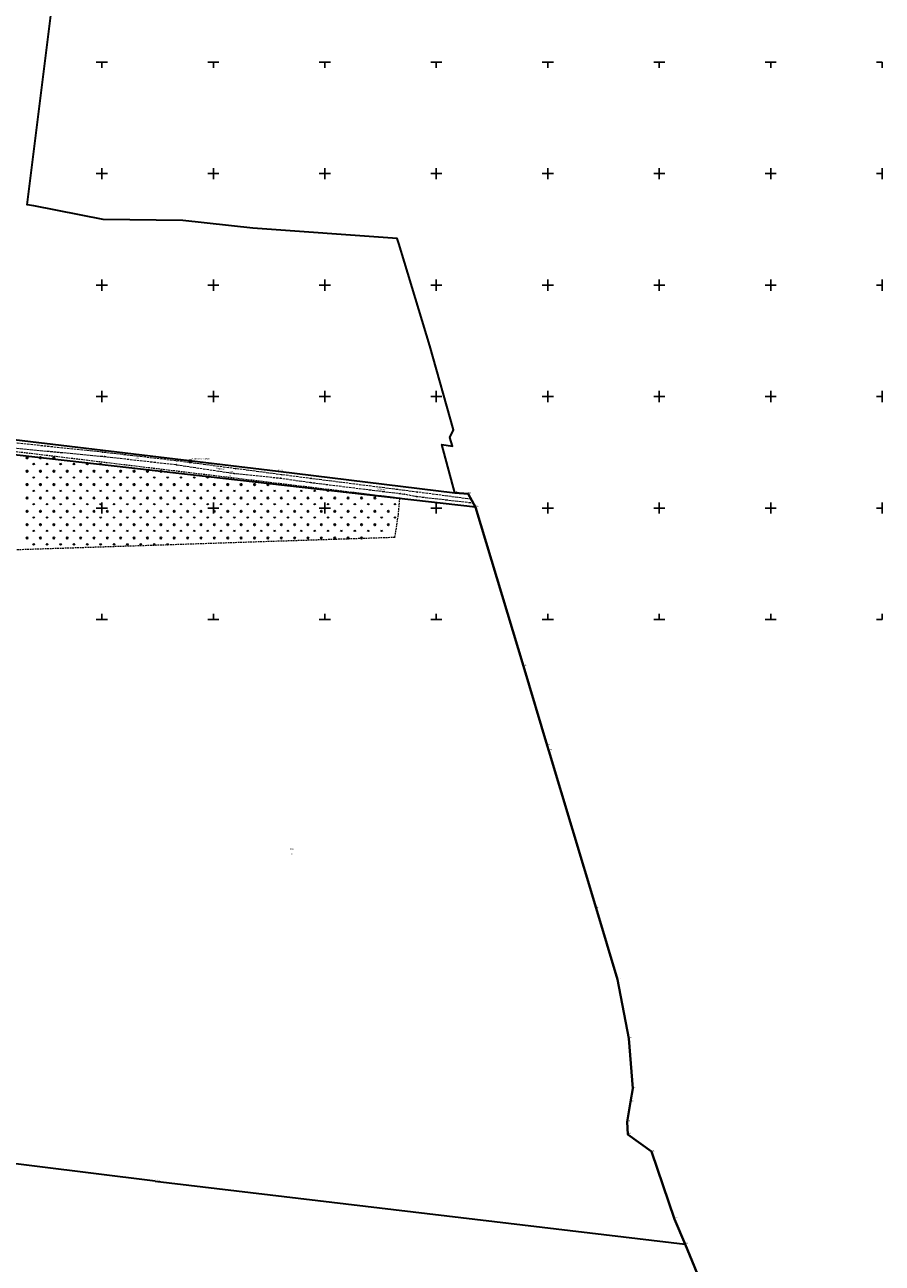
# Model space of a CAD drawing. Header units: metres. Extents: x 5550519 to 5556068, y 5707831 to 5711778.
# Tile 5 of 6: x 5555231 to 5556000, y 5708422 to 5709534. Entities that reach past the tile are written whole.
import ezdxf
from ezdxf.enums import TextEntityAlignment as Align

# ---------------------------------------------------------------- set-up
doc = ezdxf.new("R2010")
doc.units = ezdxf.units.M
doc.header["$MEASUREMENT"] = 0
for name, pattern in [('1.5_0.75', [2.25, 1.5, -0.75]), ('2.25_0.75', [3, 2.25, -0.75]), ('219-1000', [0])]:
    doc.linetypes.add(name, pattern=pattern)
doc.layers.get('0').update_dxf_attribs({"color": 2, "linetype": 'CONTINUOUS', "lineweight": 5})
for name, color, linetype in [('202-punkt graniczny', 7, 'CONTINUOUS'), ('202-punkt graniczny-Atr103', 7, 'CONTINUOUS'), ('203-punkt graniczny', 7, 'CONTINUOUS'), ('203-punkt graniczny-Atr103', 7, 'CONTINUOUS'), ('210-oznaczenie konturu użytku gruntowego', 7, 'CONTINUOUS'), ('211-numer działki ewidencyjnej', 7, 'CONTINUOUS'), ('216-obręb ewidencyjny', 7, 'CONTINUOUS'), ('218-kontur użytku gruntowego', 7, 'CONTINUOUS'), ('219-działka ewidencyjna', 7, 'CONTINUOUS'), ('994-Nazwa ulicy', 7, 'CONTINUOUS'), ('jezdnia', 7, 'CONTINUOUS'), ('jezdnia-Atr17', 7, 'CONTINUOUS'), ('Punkt roboczy BDOT GESUT K1', 7, 'CONTINUOUS'), ('Szczegółowa osnowa geodezyjna pozioma', 7, 'CONTINUOUS'), ('Szczegółowa osnowa geodezyjna pozioma-Atr103', 7, 'CONTINUOUS'), ('teren zalesiony', 7, 'CONTINUOUS'), ('Wstawianie ramki sekcyjnej z opisem', 7, 'CONTINUOUS')]:
    doc.layers.add(name, color=color, linetype=linetype)
doc.styles.get("Standard").update_dxf_attribs({"font": 'Working1250', "width": 0.75})

# ---------------------------------------------------------------- blocks, each defined once
blk = doc.blocks.new('203')
at = {"linetype": 'Continuous', "lineweight": 0}
h = blk.add_hatch(color=0, dxfattribs=at)
edge = h.paths.add_edge_path()
edge.add_arc((0, 0), 0.09, 0, 360)
blk = doc.blocks.new('202')
at = {"color": 0, "linetype": 'Continuous', "lineweight": 0}
blk.add_circle((0, 0), 0.4, dxfattribs=at)
blk = doc.blocks.new('OTZK3')
at = {"color": 0, "linetype": 'Continuous'}
for p, q in [((-0.75, -0.433), (0, 0.866)), ((0, 0.866), (0.75, -0.433))]:
    blk.add_line(p, q, dxfattribs=at)
blk = doc.blocks.new('OTZK1')
at = {"color": 0, "linetype": 'Continuous'}
blk.add_circle((0, 0), 0.75, dxfattribs=at)
blk = doc.blocks.new('PIKIETAW1891')
at = {"color": 0}
blk.add_circle((0, 0), 0.09, dxfattribs=at)
blk = doc.blocks.new('OSSP')
at = {"color": 0}
for p, q in [((-0.939, 0.938), (-0.939, -0.938)), ((-0.939, 0.938), (-0.939, -0.938)), ((0.936, 0.938), (-0.939, 0.938)), ((0.936, 0.938), (-0.939, 0.938)), ((0.45, 0), (-0.45, 0)), ((0.45, 0), (-0.45, 0)), ((0, -0.45), (0, 0.45)), ((0, -0.45), (0, 0.45)), ((0.936, -0.938), (0.936, 0.938)), ((0.936, -0.938), (0.936, 0.938)), ((-0.939, -0.938), (0.936, -0.938)), ((-0.939, -0.938), (0.936, -0.938))]:
    blk.add_line(p, q, dxfattribs=at)
blk = doc.blocks.new('RAMKA1000K')
at = {"color": 0}
for p, q in [((0, 495), (0, 500)), ((0, 500), (5, 500)), ((95, 500), (105, 500)), ((100, 495), (100, 500)), ((195, 500), (205, 500)), ((200, 495), (200, 500)), ((295, 500), (305, 500)), ((300, 495), (300, 500)), ((395, 500), (405, 500)), ((400, 495), (400, 500)), ((495, 500), (505, 500)), ((500, 495), (500, 500)), ((595, 500), (605, 500)), ((600, 495), (600, 500)), ((695, 500), (705, 500)), ((700, 495), (700, 500)), ((795, 500), (800, 500)), ((800, 495), (800, 500)), ((0, 395), (0, 405)), ((100, 395), (100, 405)), ((200, 395), (200, 405)), ((300, 395), (300, 405)), ((400, 395), (400, 405)), ((500, 395), (500, 405)), ((600, 395), (600, 405)), ((700, 395), (700, 405)), ((800, 395), (800, 405)), ((0, 400), (5, 400)), ((95, 400), (105, 400)), ((195, 400), (205, 400)), ((295, 400), (305, 400)), ((395, 400), (405, 400)), ((495, 400), (505, 400)), ((595, 400), (605, 400)), ((695, 400), (705, 400)), ((795, 400), (800, 400)), ((0, 295), (0, 305)), ((100, 295), (100, 305)), ((200, 295), (200, 305)), ((300, 295), (300, 305)), ((400, 295), (400, 305)), ((500, 295), (500, 305)), ((600, 295), (600, 305)), ((700, 295), (700, 305)), ((800, 295), (800, 305)), ((0, 300), (5, 300)), ((95, 300), (105, 300)), ((195, 300), (205, 300)), ((295, 300), (305, 300)), ((395, 300), (405, 300)), ((495, 300), (505, 300)), ((595, 300), (605, 300)), ((695, 300), (705, 300)), ((795, 300), (800, 300)), ((0, 195), (0, 205)), ((100, 195), (100, 205)), ((200, 195), (200, 205)), ((300, 195), (300, 205)), ((400, 195), (400, 205)), ((500, 195), (500, 205)), ((600, 195), (600, 205)), ((700, 195), (700, 205)), ((800, 195), (800, 205)), ((0, 200), (5, 200)), ((95, 200), (105, 200)), ((195, 200), (205, 200)), ((295, 200), (305, 200)), ((395, 200), (405, 200)), ((495, 200), (505, 200)), ((595, 200), (605, 200)), ((695, 200), (705, 200)), ((795, 200), (800, 200)), ((0, 95), (0, 105)), ((100, 95), (100, 105)), ((200, 95), (200, 105)), ((300, 95), (300, 105)), ((400, 95), (400, 105)), ((500, 95), (500, 105)), ((600, 95), (600, 105)), ((700, 95), (700, 105)), ((800, 95), (800, 105)), ((0, 100), (5, 100)), ((95, 100), (105, 100)), ((195, 100), (205, 100)), ((295, 100), (305, 100)), ((395, 100), (405, 100)), ((495, 100), (505, 100)), ((595, 100), (605, 100)), ((695, 100), (705, 100)), ((795, 100), (800, 100)), ((0, 0), (0, 5)), ((0, 0), (5, 0)), ((95, 0), (105, 0)), ((100, 0), (100, 5)), ((195, 0), (205, 0)), ((200, 0), (200, 5)), ((295, 0), (305, 0)), ((300, 0), (300, 5)), ((395, 0), (405, 0)), ((400, 0), (400, 5)), ((495, 0), (505, 0)), ((500, 0), (500, 5)), ((595, 0), (605, 0)), ((600, 0), (600, 5)), ((695, 0), (705, 0)), ((700, 0), (700, 5)), ((795, 0), (800, 0)), ((800, 0), (800, 5))]:
    blk.add_line(p, q, dxfattribs=at)

msp = doc.modelspace()

# ---------------------------------------------------------------- linework, layer by layer
at = {"layer": '216-obręb ewidencyjny', "color": 4, "linetype": 'Continuous', "lineweight": 35, "flags": 128}
msp.add_lwpolyline([(5555840.57, 5708397.45), (5555823.13, 5708439.5), (5555813.78, 5708462.05), (5555793.13, 5708522.52), (5555771.73, 5708537.93), (5555771.34, 5708549.38), (5555774.3, 5708567.14), (5555776.19, 5708579.15), (5555772.68, 5708624.04), (5555762.57, 5708676.96), (5555743.35, 5708740.84), (5555700.94, 5708882.18), (5555699.59, 5708886.91), (5555678.2, 5708957.96), (5555635.05, 5709100.64), (5555628.43, 5709112.87), (5555616.49, 5709113.74), (5555604.89, 5709156.92), (5555614.48, 5709155.44), (5555612.17, 5709163.41), (5555615.31, 5709170.15), (5555594.07, 5709245.43), (5555571.34, 5709320.5), (5555566.26, 5709337.27), (5555564.77, 5709341.79), (5555435.3, 5709351.2), (5555372.66, 5709357.89), (5555301.07, 5709358.86), (5555238.98, 5709371.28), (5555232.88, 5709372.07), (5555256.15, 5709556.47)], dxfattribs=at)
at = {"layer": '218-kontur użytku gruntowego', "color": 3, "linetype": 'Continuous', "lineweight": 18, "flags": 128}
for points in [[(5555458.23, 5709133.02), (5555220.88, 5709161.36)], [(5555635.05, 5709100.64), (5555210.8, 5709149.02)], [(5555210.8, 5709149.02), (5555635.05, 5709100.64)], [(5555616.49, 5709113.74), (5555458.23, 5709133.02)], [(5555628.43, 5709112.87), (5555616.49, 5709113.74)], [(5555635.05, 5709100.64), (5555628.43, 5709112.87)], [(5555678.2, 5708957.96), (5555635.05, 5709100.64)], [(5555699.59, 5708886.91), (5555678.2, 5708957.96)], [(5555700.94, 5708882.18), (5555699.59, 5708886.91)], [(5555743.35, 5708740.84), (5555700.94, 5708882.18)], [(5555762.57, 5708676.96), (5555743.35, 5708740.84)], [(5555772.68, 5708624.04), (5555762.57, 5708676.96)], [(5555776.19, 5708579.15), (5555772.68, 5708624.04)], [(5555774.3, 5708567.14), (5555776.19, 5708579.15)], [(5555771.34, 5708549.38), (5555774.3, 5708567.14)], [(5555771.73, 5708537.93), (5555771.34, 5708549.38)], [(5555793.13, 5708522.52), (5555771.73, 5708537.93)], [(5555347.87, 5708495.95), (5555133.45, 5708522.62)], [(5555133.45, 5708522.62), (5555347.87, 5708495.95)], [(5555813.78, 5708462.05), (5555793.13, 5708522.52)], [(5555823.13, 5708439.5), (5555347.87, 5708495.95)], [(5555347.87, 5708495.95), (5555823.13, 5708439.5)], [(5555823.13, 5708439.5), (5555813.78, 5708462.05)], [(5555840.57, 5708397.45), (5555823.13, 5708439.5)]]:
    msp.add_lwpolyline(points, dxfattribs=at)
at = {"layer": '219-działka ewidencyjna', "color": 94, "linetype": '219-1000', "lineweight": 30, "flags": 128}
for points in [[(5555220.88, 5709161.36), (5555458.23, 5709133.02)], [(5555635.05, 5709100.64), (5555210.8, 5709149.02)], [(5555458.23, 5709133.02), (5555616.49, 5709113.74)], [(5555616.49, 5709113.74), (5555628.43, 5709112.87)], [(5555628.43, 5709112.87), (5555635.05, 5709100.64)], [(5555635.05, 5709100.64), (5555678.2, 5708957.96)], [(5555678.2, 5708957.96), (5555699.59, 5708886.91)], [(5555699.59, 5708886.91), (5555700.94, 5708882.18)], [(5555700.94, 5708882.18), (5555743.35, 5708740.84)], [(5555743.35, 5708740.84), (5555762.57, 5708676.96)], [(5555762.57, 5708676.96), (5555772.68, 5708624.04)], [(5555772.68, 5708624.04), (5555776.19, 5708579.15)], [(5555776.19, 5708579.15), (5555774.3, 5708567.14)], [(5555774.3, 5708567.14), (5555771.34, 5708549.38)], [(5555771.34, 5708549.38), (5555771.73, 5708537.93)], [(5555771.73, 5708537.93), (5555793.13, 5708522.52)], [(5555347.87, 5708495.95), (5555133.45, 5708522.62)], [(5555793.13, 5708522.52), (5555813.78, 5708462.05)], [(5555347.87, 5708495.95), (5555823.13, 5708439.5)], [(5555813.78, 5708462.05), (5555823.13, 5708439.5)], [(5555823.13, 5708439.5), (5555840.57, 5708397.45)]]:
    msp.add_lwpolyline(points, dxfattribs=at)
at = {"layer": 'jezdnia', "color": 252, "linetype": '2.25_0.75', "lineweight": 18, "flags": 128}
msp.add_lwpolyline([(5555631.14, 5709107.85), (5555582.87, 5709114.28), (5555487.61, 5709126.44), (5555461.56, 5709129.81), (5555420.05, 5709135.28), (5555367.29, 5709142.27), (5555300.59, 5709150.08), (5555210.88, 5709159.51), (5555200.24, 5709160.42), (5555121.43, 5709171.58), (5555083.25, 5709176.06), (5555082.17, 5709172.29), (5555123.28, 5709166.82), (5555206.05, 5709155.34), (5555210.55, 5709154.86), (5555302.31, 5709146.24), (5555366.74, 5709138.92), (5555418.43, 5709131.09), (5555460.19, 5709126.83), (5555487.35, 5709122.93), (5555567.72, 5709112.96), (5555571.54, 5709112.46), (5555581.99, 5709110.46), (5555632.9, 5709104.61)], close=True, dxfattribs=at)
at = {"layer": 'teren zalesiony', "color": 3, "linetype": '1.5_0.75', "lineweight": 18, "flags": 128}
msp.add_lwpolyline([(5555562.91, 5709073.89), (5555565.87, 5709093.03), (5555567.28, 5709108.83), (5555210.23, 5709151.98), (5555208.28, 5709134.78), (5555207.6, 5709129.65), (5555203.71, 5709129.49), (5555204.41, 5709135.09), (5555205.83, 5709152.51), (5555195.65, 5709153.71), (5555073.93, 5709168.24), (5555057.8, 5709136), (5555055.54, 5709131.47), (5555017.83, 5709055.97)], close=True, dxfattribs=at)

# ---------------------------------------------------------------- block references
at = {"layer": '202-punkt graniczny', "color": 252, "linetype": 'Continuous', "lineweight": 18}
for p in [(5555458.23, 5709133.02), (5555616.49, 5709113.74), (5555635.05, 5709100.64), (5555678.2, 5708957.96), (5555699.59, 5708886.91), (5555700.94, 5708882.18)]:
    msp.add_blockref('202', p, dxfattribs=at)
at = {"layer": '203-punkt graniczny', "color": 252, "linetype": 'Continuous', "lineweight": 18}
for p in [(5555628.43, 5709112.87), (5555743.35, 5708740.84), (5555762.57, 5708676.96), (5555772.68, 5708624.04), (5555776.19, 5708579.15), (5555774.3, 5708567.14), (5555771.34, 5708549.38), (5555771.73, 5708537.93), (5555793.13, 5708522.52), (5555347.87, 5708495.95), (5555813.78, 5708462.05), (5555823.13, 5708439.5)]:
    msp.add_blockref('203', p, dxfattribs=at)
at = {"layer": 'Punkt roboczy BDOT GESUT K1', "color": 6, "linetype": 'Continuous', "lineweight": 18}
for p in [(5555300.59, 5709150.08), (5555302.31, 5709146.24), (5555367.29, 5709142.27), (5555366.74, 5709138.92), (5555418.43, 5709131.09), (5555420.05, 5709135.28), (5555460.19, 5709126.83), (5555461.56, 5709129.81), (5555487.35, 5709122.93), (5555487.61, 5709126.44), (5555567.28, 5709108.83), (5555567.72, 5709112.96), (5555571.54, 5709112.46), (5555581.99, 5709110.46), (5555582.87, 5709114.28), (5555631.14, 5709107.85), (5555632.9, 5709104.61), (5555565.87, 5709093.03), (5555562.91, 5709073.89)]:
    msp.add_blockref('PIKIETAW1891', p, dxfattribs=at)
at = {"layer": 'Szczegółowa osnowa geodezyjna pozioma', "color": 252, "linetype": 'Continuous', "lineweight": 13}
msp.add_blockref('OSSP', (5555379.349, 5709141.92), dxfattribs=at)
at = {"layer": 'teren zalesiony', "color": 3, "linetype": 'Continuous', "lineweight": 18}
for name, p in [('OTZK1', (5555232.916, 5709145.056)), ('OTZK1', (5555244.916, 5709145.056)), ('OTZK1', (5555256.916, 5709145.056)), ('OTZK1', (5555232.916, 5709133.056)), ('OTZK3', (5555238.916, 5709139.236)), ('OTZK1', (5555244.916, 5709133.056)), ('OTZK3', (5555250.916, 5709139.236)), ('OTZK1', (5555256.916, 5709133.056)), ('OTZK3', (5555262.916, 5709139.236)), ('OTZK1', (5555268.916, 5709133.056)), ('OTZK3', (5555274.916, 5709139.236)), ('OTZK1', (5555280.916, 5709133.056)), ('OTZK3', (5555286.916, 5709139.236)), ('OTZK1', (5555292.916, 5709133.056)), ('OTZK3', (5555298.916, 5709139.236)), ('OTZK1', (5555304.916, 5709133.056)), ('OTZK1', (5555316.916, 5709133.056)), ('OTZK1', (5555328.916, 5709133.056)), ('OTZK1', (5555340.916, 5709133.056)), ('OTZK1', (5555352.916, 5709133.056)), ('OTZK1', (5555232.916, 5709121.056)), ('OTZK3', (5555238.916, 5709127.236)), ('OTZK1', (5555244.916, 5709121.056)), ('OTZK3', (5555250.916, 5709127.236)), ('OTZK1', (5555256.916, 5709121.056)), ('OTZK3', (5555262.916, 5709127.236)), ('OTZK1', (5555268.916, 5709121.056)), ('OTZK3', (5555274.916, 5709127.236)), ('OTZK1', (5555280.916, 5709121.056)), ('OTZK3', (5555286.916, 5709127.236)), ('OTZK1', (5555292.916, 5709121.056)), ('OTZK3', (5555298.916, 5709127.236)), ('OTZK1', (5555304.916, 5709121.056)), ('OTZK3', (5555310.916, 5709127.236)), ('OTZK1', (5555316.916, 5709121.056)), ('OTZK3', (5555322.916, 5709127.236)), ('OTZK1', (5555328.916, 5709121.056)), ('OTZK3', (5555334.916, 5709127.236)), ('OTZK1', (5555340.916, 5709121.056)), ('OTZK3', (5555346.916, 5709127.236)), ('OTZK1', (5555352.916, 5709121.056)), ('OTZK3', (5555358.916, 5709127.236)), ('OTZK1', (5555364.916, 5709121.056)), ('OTZK3', (5555370.916, 5709127.236)), ('OTZK1', (5555376.916, 5709121.056)), ('OTZK3', (5555382.916, 5709127.236)), ('OTZK1', (5555388.916, 5709121.056)), ('OTZK3', (5555394.916, 5709127.236)), ('OTZK1', (5555400.916, 5709121.056)), ('OTZK1', (5555412.916, 5709121.056)), ('OTZK1', (5555424.916, 5709121.056)), ('OTZK1', (5555436.916, 5709121.056)), ('OTZK1', (5555448.916, 5709121.056)), ('OTZK1', (5555232.916, 5709109.056)), ('OTZK3', (5555238.916, 5709115.236)), ('OTZK1', (5555244.916, 5709109.056)), ('OTZK3', (5555250.916, 5709115.236)), ('OTZK1', (5555256.916, 5709109.056)), ('OTZK3', (5555262.916, 5709115.236)), ('OTZK1', (5555268.916, 5709109.056)), ('OTZK3', (5555274.916, 5709115.236)), ('OTZK1', (5555280.916, 5709109.056)), ('OTZK3', (5555286.916, 5709115.236)), ('OTZK1', (5555292.916, 5709109.056)), ('OTZK3', (5555298.916, 5709115.236)), ('OTZK1', (5555304.916, 5709109.056)), ('OTZK3', (5555310.916, 5709115.236)), ('OTZK1', (5555316.916, 5709109.056)), ('OTZK3', (5555322.916, 5709115.236)), ('OTZK1', (5555328.916, 5709109.056)), ('OTZK3', (5555334.916, 5709115.236)), ('OTZK1', (5555340.916, 5709109.056)), ('OTZK3', (5555346.916, 5709115.236)), ('OTZK1', (5555352.916, 5709109.056)), ('OTZK3', (5555358.916, 5709115.236)), ('OTZK1', (5555364.916, 5709109.056)), ('OTZK3', (5555370.916, 5709115.236)), ('OTZK1', (5555376.916, 5709109.056)), ('OTZK3', (5555382.916, 5709115.236)), ('OTZK1', (5555388.916, 5709109.056)), ('OTZK3', (5555394.916, 5709115.236)), ('OTZK1', (5555400.916, 5709109.056)), ('OTZK3', (5555406.916, 5709115.236)), ('OTZK1', (5555412.916, 5709109.056)), ('OTZK3', (5555418.916, 5709115.236)), ('OTZK1', (5555424.916, 5709109.056)), ('OTZK3', (5555430.916, 5709115.236)), ('OTZK1', (5555436.916, 5709109.056)), ('OTZK3', (5555442.916, 5709115.236)), ('OTZK1', (5555448.916, 5709109.056)), ('OTZK3', (5555454.916, 5709115.236)), ('OTZK1', (5555460.916, 5709109.056)), ('OTZK3', (5555466.916, 5709115.236)), ('OTZK1', (5555472.916, 5709109.056)), ('OTZK3', (5555478.916, 5709115.236)), ('OTZK1', (5555484.916, 5709109.056)), ('OTZK3', (5555490.916, 5709115.236)), ('OTZK1', (5555496.916, 5709109.056)), ('OTZK3', (5555502.916, 5709115.236)), ('OTZK1', (5555508.916, 5709109.056)), ('OTZK1', (5555520.916, 5709109.056)), ('OTZK1', (5555532.916, 5709109.056)), ('OTZK1', (5555544.916, 5709109.056)), ('OTZK1', (5555232.916, 5709097.056)), ('OTZK3', (5555238.916, 5709103.236)), ('OTZK1', (5555244.916, 5709097.056)), ('OTZK3', (5555250.916, 5709103.236)), ('OTZK1', (5555256.916, 5709097.056)), ('OTZK3', (5555262.916, 5709103.236)), ('OTZK1', (5555268.916, 5709097.056)), ('OTZK3', (5555274.916, 5709103.236)), ('OTZK1', (5555280.916, 5709097.056)), ('OTZK3', (5555286.916, 5709103.236)), ('OTZK1', (5555292.916, 5709097.056)), ('OTZK3', (5555298.916, 5709103.236)), ('OTZK1', (5555304.916, 5709097.056)), ('OTZK3', (5555310.916, 5709103.236)), ('OTZK1', (5555316.916, 5709097.056)), ('OTZK3', (5555322.916, 5709103.236)), ('OTZK1', (5555328.916, 5709097.056)), ('OTZK3', (5555334.916, 5709103.236)), ('OTZK1', (5555340.916, 5709097.056)), ('OTZK3', (5555346.916, 5709103.236)), ('OTZK1', (5555352.916, 5709097.056)), ('OTZK3', (5555358.916, 5709103.236)), ('OTZK1', (5555364.916, 5709097.056)), ('OTZK3', (5555370.916, 5709103.236)), ('OTZK1', (5555376.916, 5709097.056)), ('OTZK3', (5555382.916, 5709103.236)), ('OTZK1', (5555388.916, 5709097.056)), ('OTZK3', (5555394.916, 5709103.236)), ('OTZK1', (5555400.916, 5709097.056)), ('OTZK3', (5555406.916, 5709103.236)), ('OTZK1', (5555412.916, 5709097.056)), ('OTZK3', (5555418.916, 5709103.236)), ('OTZK1', (5555424.916, 5709097.056)), ('OTZK3', (5555430.916, 5709103.236)), ('OTZK1', (5555436.916, 5709097.056)), ('OTZK3', (5555442.916, 5709103.236)), ('OTZK1', (5555448.916, 5709097.056)), ('OTZK3', (5555454.916, 5709103.236)), ('OTZK1', (5555460.916, 5709097.056)), ('OTZK3', (5555466.916, 5709103.236)), ('OTZK1', (5555472.916, 5709097.056)), ('OTZK3', (5555478.916, 5709103.236)), ('OTZK1', (5555484.916, 5709097.056)), ('OTZK3', (5555490.916, 5709103.236)), ('OTZK1', (5555496.916, 5709097.056)), ('OTZK3', (5555502.916, 5709103.236)), ('OTZK1', (5555508.916, 5709097.056)), ('OTZK3', (5555514.916, 5709103.236)), ('OTZK1', (5555520.916, 5709097.056)), ('OTZK3', (5555526.916, 5709103.236)), ('OTZK1', (5555532.916, 5709097.056)), ('OTZK3', (5555538.916, 5709103.236)), ('OTZK1', (5555544.916, 5709097.056)), ('OTZK3', (5555550.916, 5709103.236)), ('OTZK1', (5555556.916, 5709097.056)), ('OTZK3', (5555562.916, 5709103.236)), ('OTZK3', (5555238.916, 5709091.236)), ('OTZK3', (5555250.916, 5709091.236)), ('OTZK3', (5555262.916, 5709091.236)), ('OTZK3', (5555274.916, 5709091.236)), ('OTZK3', (5555286.916, 5709091.236)), ('OTZK3', (5555298.916, 5709091.236)), ('OTZK3', (5555310.916, 5709091.236)), ('OTZK3', (5555322.916, 5709091.236)), ('OTZK3', (5555334.916, 5709091.236)), ('OTZK3', (5555346.916, 5709091.236)), ('OTZK3', (5555358.916, 5709091.236)), ('OTZK3', (5555370.916, 5709091.236)), ('OTZK3', (5555382.916, 5709091.236)), ('OTZK3', (5555394.916, 5709091.236)), ('OTZK3', (5555406.916, 5709091.236)), ('OTZK3', (5555418.916, 5709091.236)), ('OTZK3', (5555430.916, 5709091.236)), ('OTZK3', (5555442.916, 5709091.236)), ('OTZK3', (5555454.916, 5709091.236)), ('OTZK3', (5555466.916, 5709091.236)), ('OTZK3', (5555478.916, 5709091.236)), ('OTZK3', (5555490.916, 5709091.236)), ('OTZK3', (5555502.916, 5709091.236)), ('OTZK3', (5555514.916, 5709091.236)), ('OTZK3', (5555526.916, 5709091.236)), ('OTZK3', (5555538.916, 5709091.236)), ('OTZK3', (5555550.916, 5709091.236)), ('OTZK3', (5555562.916, 5709091.236)), ('OTZK1', (5555232.916, 5709085.056)), ('OTZK3', (5555238.916, 5709079.236)), ('OTZK1', (5555244.916, 5709085.056)), ('OTZK3', (5555250.916, 5709079.236)), ('OTZK1', (5555256.916, 5709085.056)), ('OTZK3', (5555262.916, 5709079.236)), ('OTZK1', (5555268.916, 5709085.056)), ('OTZK3', (5555274.916, 5709079.236)), ('OTZK1', (5555280.916, 5709085.056)), ('OTZK3', (5555286.916, 5709079.236)), ('OTZK1', (5555292.916, 5709085.056)), ('OTZK3', (5555298.916, 5709079.236)), ('OTZK1', (5555304.916, 5709085.056)), ('OTZK3', (5555310.916, 5709079.236)), ('OTZK1', (5555316.916, 5709085.056)), ('OTZK3', (5555322.916, 5709079.236)), ('OTZK1', (5555328.916, 5709085.056)), ('OTZK3', (5555334.916, 5709079.236)), ('OTZK1', (5555340.916, 5709085.056)), ('OTZK3', (5555346.916, 5709079.236)), ('OTZK1', (5555352.916, 5709085.056)), ('OTZK3', (5555358.916, 5709079.236)), ('OTZK1', (5555364.916, 5709085.056)), ('OTZK3', (5555370.916, 5709079.236)), ('OTZK1', (5555376.916, 5709085.056)), ('OTZK3', (5555382.916, 5709079.236)), ('OTZK1', (5555388.916, 5709085.056)), ('OTZK3', (5555394.916, 5709079.236)), ('OTZK1', (5555400.916, 5709085.056)), ('OTZK3', (5555406.916, 5709079.236)), ('OTZK1', (5555412.916, 5709085.056)), ('OTZK3', (5555418.916, 5709079.236)), ('OTZK1', (5555424.916, 5709085.056)), ('OTZK3', (5555430.916, 5709079.236)), ('OTZK1', (5555436.916, 5709085.056)), ('OTZK3', (5555442.916, 5709079.236)), ('OTZK1', (5555448.916, 5709085.056)), ('OTZK3', (5555454.916, 5709079.236)), ('OTZK1', (5555460.916, 5709085.056)), ('OTZK3', (5555466.916, 5709079.236)), ('OTZK1', (5555472.916, 5709085.056)), ('OTZK3', (5555478.916, 5709079.236)), ('OTZK1', (5555484.916, 5709085.056)), ('OTZK3', (5555490.916, 5709079.236)), ('OTZK1', (5555496.916, 5709085.056)), ('OTZK3', (5555502.916, 5709079.236)), ('OTZK1', (5555508.916, 5709085.056)), ('OTZK3', (5555514.916, 5709079.236)), ('OTZK1', (5555520.916, 5709085.056)), ('OTZK3', (5555526.916, 5709079.236)), ('OTZK1', (5555532.916, 5709085.056)), ('OTZK3', (5555538.916, 5709079.236)), ('OTZK1', (5555544.916, 5709085.056)), ('OTZK3', (5555550.916, 5709079.236)), ('OTZK1', (5555556.916, 5709085.056)), ('OTZK1', (5555232.916, 5709073.056)), ('OTZK3', (5555238.916, 5709067.236)), ('OTZK1', (5555244.916, 5709073.056)), ('OTZK3', (5555250.916, 5709067.236)), ('OTZK1', (5555256.916, 5709073.056)), ('OTZK3', (5555262.916, 5709067.236)), ('OTZK1', (5555268.916, 5709073.056)), ('OTZK3', (5555274.916, 5709067.236)), ('OTZK1', (5555280.916, 5709073.056)), ('OTZK3', (5555286.916, 5709067.236)), ('OTZK1', (5555292.916, 5709073.056)), ('OTZK3', (5555298.916, 5709067.236)), ('OTZK1', (5555304.916, 5709073.056)), ('OTZK3', (5555310.916, 5709067.236)), ('OTZK1', (5555316.916, 5709073.056)), ('OTZK3', (5555322.916, 5709067.236)), ('OTZK1', (5555328.916, 5709073.056)), ('OTZK3', (5555334.916, 5709067.236)), ('OTZK1', (5555340.916, 5709073.056)), ('OTZK3', (5555346.916, 5709067.236)), ('OTZK1', (5555352.916, 5709073.056)), ('OTZK3', (5555358.916, 5709067.236)), ('OTZK1', (5555364.916, 5709073.056)), ('OTZK1', (5555376.916, 5709073.056)), ('OTZK1', (5555388.916, 5709073.056)), ('OTZK1', (5555400.916, 5709073.056)), ('OTZK1', (5555412.916, 5709073.056)), ('OTZK1', (5555424.916, 5709073.056)), ('OTZK1', (5555436.916, 5709073.056)), ('OTZK1', (5555448.916, 5709073.056)), ('OTZK1', (5555460.916, 5709073.056)), ('OTZK1', (5555472.916, 5709073.056)), ('OTZK1', (5555484.916, 5709073.056)), ('OTZK1', (5555496.916, 5709073.056)), ('OTZK1', (5555508.916, 5709073.056)), ('OTZK1', (5555520.916, 5709073.056)), ('OTZK1', (5555532.916, 5709073.056))]:
    msp.add_blockref(name, p, dxfattribs=at)
at = {"layer": 'Wstawianie ramki sekcyjnej z opisem', "color": 252, "linetype": 'Continuous', "lineweight": 13}
msp.add_blockref('RAMKA1000K', (5555200, 5709000), dxfattribs=at)
msp.add_blockref('RAMKA1000K', (5555200, 5709000), dxfattribs=at)

# ---------------------------------------------------------------- texts
at = {"layer": '202-punkt graniczny-Atr103', "color": 252, "width": 0.9}
for s, p in [('10030', (5555458.23, 5709133.02)), ('10030', (5555458.23, 5709133.02)), ('728', (5555616.49, 5709113.74)), ('728', (5555616.49, 5709113.74)), ('730', (5555635.05, 5709100.64)), ('730', (5555635.05, 5709100.64)), ('731', (5555678.2, 5708957.96)), ('731', (5555678.2, 5708957.96)), ('732', (5555699.59, 5708886.91)), ('732', (5555699.59, 5708886.91)), ('733', (5555700.94, 5708882.18)), ('733', (5555700.94, 5708882.18))]:
    msp.add_text(s, height=1.125, dxfattribs=at).set_placement(p, align=Align.BOTTOM_LEFT)
at = {"layer": '203-punkt graniczny-Atr103', "color": 252, "width": 0.9}
for s, p in [('729', (5555628.43, 5709112.87)), ('729', (5555628.43, 5709112.87)), ('734', (5555743.35, 5708740.84)), ('734', (5555743.35, 5708740.84)), ('735', (5555762.57, 5708676.96)), ('735', (5555762.57, 5708676.96)), ('736', (5555772.68, 5708624.04)), ('736', (5555772.68, 5708624.04)), ('737', (5555776.19, 5708579.15)), ('737', (5555776.19, 5708579.15)), ('738', (5555774.3, 5708567.14)), ('738', (5555774.3, 5708567.14)), ('739', (5555771.34, 5708549.38)), ('739', (5555771.34, 5708549.38)), ('740', (5555771.73, 5708537.93)), ('740', (5555771.73, 5708537.93)), ('741', (5555793.13, 5708522.52)), ('741', (5555793.13, 5708522.52)), ('10015', (5555347.87, 5708495.95)), ('10015', (5555347.87, 5708495.95)), ('742', (5555813.78, 5708462.05)), ('742', (5555813.78, 5708462.05)), ('743', (5555823.13, 5708439.5)), ('743', (5555823.13, 5708439.5))]:
    msp.add_text(s, height=1.125, dxfattribs=at).set_placement(p, align=Align.BOTTOM_LEFT)
at = {"layer": '210-oznaczenie konturu użytku gruntowego', "color": 3, "linetype": 'Continuous', "lineweight": 18, "width": 0.79}
for s, p in [('dr', (5555414.2, 5709127.82)), ('Ls', (5555468.79, 5708789.14))]:
    msp.add_text(s, height=1.5, dxfattribs=at).set_placement(p)
at = {"layer": '211-numer działki ewidencyjnej', "color": 94, "linetype": 'Continuous', "lineweight": 30, "width": 0.79}
for s, p in [('259', (5555414.11, 5709131.82)), ('293', (5555468.7, 5708793.14))]:
    msp.add_text(s, height=1.5, dxfattribs=at).set_placement(p)
at = {"layer": '994-Nazwa ulicy', "color": 252, "linetype": 'Continuous', "lineweight": 18, "oblique": 15, "width": 0.79}
for rotation, p in [(351.097, (5555402.42, 5709135.97)), (351.332, (5555546.75, 5709117.54))]:
    msp.add_text('Ceglana', height=1.5, rotation=rotation, dxfattribs=at).set_placement(p, align=Align.MIDDLE_LEFT)
at = {"layer": 'jezdnia-Atr17', "color": 252, "width": 0.9}
msp.add_text('j.mb.', height=1.125, rotation=352.208, dxfattribs=at).set_placement((5555330.5, 5709144.39))
at = {"layer": 'Szczegółowa osnowa geodezyjna pozioma-Atr103', "color": 252, "oblique": 15, "width": 0.9}
msp.add_text('5.157.27.1.10260', height=1.5, dxfattribs=at).set_placement((5555380.349, 5709142.92), align=Align.BOTTOM_LEFT)

doc.saveas('drawing.dxf')
